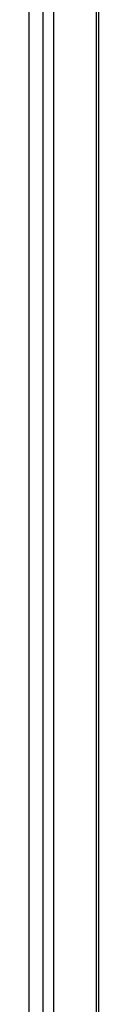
# Model space of a CAD drawing. Header units: inches. Extents: x 168.6 to 197.3, y 53.8 to 105.3.
# Tile 18 of 28: x 168.639 to 169.551, y 79.592 to 92.435. Entities that reach past the tile are written whole.
import ezdxf

# ---------------------------------------------------------------- set-up
doc = ezdxf.new("R2010")
doc.units = ezdxf.units.IN
doc.header["$MEASUREMENT"] = 0
doc.layers.add('Visible Edges(ANSI)', color=7, linetype='Continuous', lineweight=25)
doc.layers.add('Visible Tangent Edges(ANSI)', color=7, linetype='Continuous', lineweight=25)

msp = doc.modelspace()

# ---------------------------------------------------------------- linework, layer by layer
at = {"layer": 'Visible Edges(ANSI)'}
for p, q in [((168.639, 66.016), (168.639, 99.151)), ((169.544, 98.547), (169.544, 66.396)), ((169.551, 66.382), (169.551, 98.543))]:
    msp.add_line(p, q, dxfattribs=at)
at = {"layer": 'Visible Tangent Edges(ANSI)'}
for p, q in [((168.819, 98.999), (168.819, 65.959)), ((168.959, 98.885), (168.959, 66.065)), ((169.515, 98.564), (169.515, 66.386))]:
    msp.add_line(p, q, dxfattribs=at)

doc.saveas('drawing.dxf')
